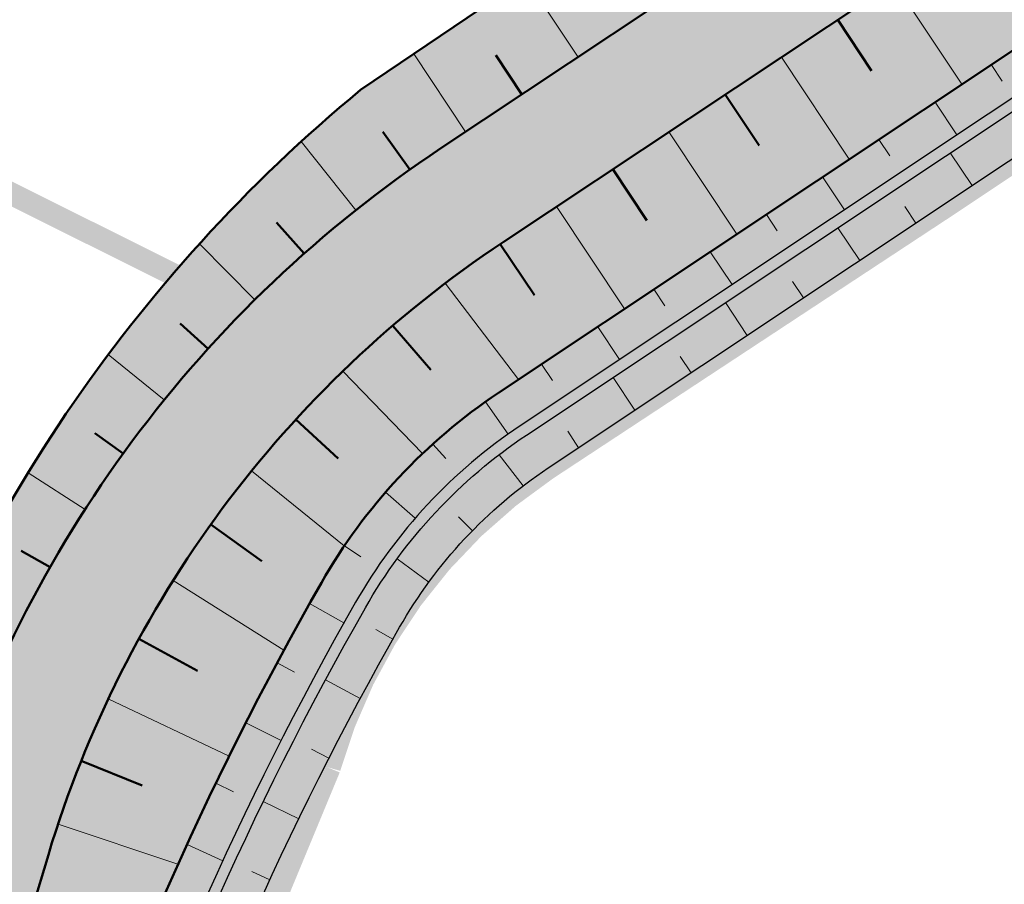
# Model space of a CAD drawing. Header units: metres. Extents: x -3 to 311477, y 0 to 754107.
# Tile 19 of 82: x 155184 to 155228, y 376352 to 376390. Entities that reach past the tile are written whole.
import ezdxf
from ezdxf import colors
from ezdxf.entities.mleader import LeaderData, LeaderLine
from ezdxf.math import Vec2, Vec3

# ---------------------------------------------------------------- set-up
doc = ezdxf.new("R2010")
doc.units = ezdxf.units.M
for name, pattern in [('ACAD_ISO05W100', [33, 24, -3, 0, -3, 0, -3]), ('CENTER', [2, 1.25, -0.25, 0.25, -0.25]), ('DASHED2', [0.375, 0.25, -0.125])]:
    doc.linetypes.add(name, pattern=pattern)
for name, color, linetype, lineweight in [('B-WA-GW-TALUDARCERING-S', 90, 'Continuous', 25), ('B-WA-GW-TALUDARCERING_KORT-G', 90, 'Continuous', 18), ('B-WA-GW-TALUDARCERING_LANG-G', 90, 'Continuous', 18), ('N-WE-GW-BODEMSLOOT-G', 90, 'Continuous', 50), ('N-WE-GW-TALUD-GD', 90, 'Continuous', 50), ('N-XX-GW-TALUDARCERING-S', 90, 'Continuous', 25), ('N-XX-GW-TALUDARCERING_KORT-G', 90, 'Continuous', 50), ('N-XX-GW-TALUDARCERING_LANG-G', 90, 'Continuous', 18), ('X-XX-AL-TEKENBLAD_SCHAALBALK-S', 7, 'Continuous', 25)]:
    doc.layers.add(name, color=color, linetype=linetype, lineweight=lineweight)
for name, color, linetype, true_color in [('N-KLEUR_talud', 7, 'Continuous', 0xa57500), ('N-KLEUR_water', 150, 'Continuous', 0x007fff), ('Z_ZZZ_WERKGRENS', 5, 'CENTER', 0x0000ff)]:
    doc.layers.add(name, color=color, linetype=linetype, true_color=true_color)
doc.layers.add('V-WE-AM-AS_WATERGANG_SLOOT-G', color=1, linetype='DASHED2', lineweight=18, true_color=0xff0000)
doc.layers.add('Wandelpad', color=30, linetype='ACAD_ISO05W100', lineweight=13, true_color=0xff7f00)
doc.styles.add('NLCS-ISO', font='NLCS-ISO.ttf')

# ---------------------------------------------------------------- blocks, each defined once
blk = doc.blocks.new('*U27')
at = {"layer": 'N-XX-GW-TALUDARCERING_KORT-G'}
for p, q in [((155206.2602218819, 376386.9448249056), (155205.1043343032, 376388.6846296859)), ((155201.2770641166, 376383.6033190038), (155200.0817097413, 376385.2884939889)), ((155196.5820922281, 376379.8721595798), (155195.3597694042, 376381.2489008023)), ((155192.3212583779, 376375.6520166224), (155191.0854684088, 376376.7705861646)), ((155188.5452197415, 376370.9930635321), (155187.294102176, 376371.8986957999)), ((155185.2988697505, 376365.9506907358), (155184.0172344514, 376366.6802047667))]:
    blk.add_line(p, q, dxfattribs=at)
at = {"layer": 'N-XX-GW-TALUDARCERING_LANG-G'}
for p, q in [((155208.7590094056, 376388.6049637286), (155206.4347249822, 376392.1034018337)), ((155203.7614343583, 376385.2846860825), (155201.4621684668, 376388.7454670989)), ((155198.8786861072, 376381.8017775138), (155196.4555937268, 376384.8507897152)), ((155194.3941136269, 376377.8202047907), (155191.9346246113, 376380.3034083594)), ((155190.369692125, 376373.3740442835), (155187.8850271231, 376375.3878424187)), ((155186.8532680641, 376368.5161565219), (155184.3257839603, 376370.1433860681))]:
    blk.add_line(p, q, dxfattribs=at)
blk = doc.blocks.new('*U28')
at = {"layer": 'N-XX-GW-TALUDARCERING_KORT-G'}
for p, q in [((155220.2875358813, 376390.2613488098), (155221.7926641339, 376387.9958782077)), ((155215.2899608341, 376386.9410711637), (155216.7970626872, 376384.6726299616)), ((155210.2923857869, 376383.6207935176), (155211.8014612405, 376381.3493817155)), ((155205.2949545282, 376380.3002999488), (155206.8132521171, 376378.030901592)), ((155200.5200022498, 376376.6730900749), (155202.2075960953, 376374.7082555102)), ((155196.2136096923, 376372.5003447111), (155198.1055035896, 376370.7688519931)), ((155192.4377145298, 376367.8420793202), (155194.7073292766, 376366.217807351)), ((155189.2466244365, 376362.7652924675), (155191.8483591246, 376361.3400413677)), ((155186.6862359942, 376357.3430021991), (155189.3939649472, 376356.2578610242))]:
    blk.add_line(p, q, dxfattribs=at)
at = {"layer": 'N-XX-GW-TALUDARCERING_LANG-G'}
for p, q in [((155222.7863234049, 376391.9214876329), (155225.7946063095, 376387.3935170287)), ((155217.7887483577, 376388.6012099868), (155220.8009784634, 376384.0672981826)), ((155212.7911733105, 376385.2809323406), (155215.8073506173, 376380.7410793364)), ((155207.7935982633, 376381.9606546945), (155210.8137227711, 376377.4148604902)), ((155202.8530539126, 376378.5583407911), (155206.1044857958, 376374.2780723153)), ((155198.3041960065, 376374.6513326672), (155201.8464523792, 376370.9956227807)), ((155194.2557671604, 376370.2278674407), (155198.3704425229, 376366.8925952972)), ((155190.7659948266, 376365.3515666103), (155195.6885104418, 376362.2574460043)), ((155187.8850714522, 376360.0925646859), (155193.2561041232, 376357.5563799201)), ((155185.6544325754, 376354.5265004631), (155190.9827080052, 376352.7539116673))]:
    blk.add_line(p, q, dxfattribs=at)
blk = doc.blocks.new('*U29')
at = {"layer": 'B-WA-GW-TALUDARCERING_KORT-G'}
for p, q in [((155227.1058262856, 376388.2669110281), (155227.5908995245, 376387.5386741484)), ((155222.1122019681, 376384.9406945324), (155222.5972752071, 376384.2124576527)), ((155223.7610913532, 376381.232879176), (155223.2760181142, 376381.9611160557)), ((155217.1185776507, 376381.6144780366), (155217.6036508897, 376380.886241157)), ((155218.7674670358, 376377.9066626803), (155218.2823937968, 376378.63489956)), ((155212.1249533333, 376378.2882615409), (155212.6100265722, 376377.5600246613)), ((155213.7738427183, 376374.5804461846), (155213.2887694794, 376375.3086830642)), ((155207.1313290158, 376374.9620450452), (155207.6164022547, 376374.2338081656)), ((155208.7802184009, 376371.2542296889), (155208.2951451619, 376371.9824665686)), ((155202.3000565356, 376371.4163457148), (155202.8871022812, 376370.7674988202)), ((155204.0651256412, 376367.5669728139), (155203.4398062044, 376368.1790190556)), ((155198.3741510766, 376366.8980719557), (155199.0986035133, 376366.4073646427)), ((155200.5268821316, 376362.7453603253), (155199.7648659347, 376363.1754258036)), ((155195.3874275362, 376361.6970382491), (155196.159103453, 376361.2845563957)), ((155197.6860448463, 376357.4609892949), (155196.9070030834, 376357.8593847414)), ((155192.6655504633, 376356.3503958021), (155193.4531039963, 376355.9691026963)), ((155195.0647109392, 376352.0643660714), (155194.2699591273, 376352.4304187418))]:
    blk.add_line(p, q, dxfattribs=at)
at = {"layer": 'B-WA-GW-TALUDARCERING_LANG-G'}
for p, q in [((155224.6090141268, 376386.6038027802), (155225.5791606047, 376385.147329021)), ((155226.2579035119, 376382.8959874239), (155225.287757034, 376384.3524611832)), ((155219.6153898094, 376383.2775862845), (155220.5855362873, 376381.8211125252)), ((155221.2642791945, 376379.5697709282), (155220.2941327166, 376381.0262446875)), ((155214.621765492, 376379.9513697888), (155215.5919119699, 376378.4948960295)), ((155216.2706548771, 376376.2435544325), (155215.3005083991, 376377.7000281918)), ((155209.6281411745, 376376.6251532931), (155210.5982876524, 376375.1686795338)), ((155211.2770305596, 376372.9173379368), (155210.3068840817, 376374.3738116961)), ((155204.639958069, 376373.2909299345), (155205.6502564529, 376371.86201525)), ((155206.3093188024, 376369.5540061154), (155205.2456960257, 376370.9436847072)), ((155200.2013927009, 376369.2751275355), (155201.5223906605, 376368.1273190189)), ((155202.1266908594, 376365.2806712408), (155200.7145157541, 376366.3142385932)), ((155196.8280133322, 376364.3284661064), (155198.3545583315, 376363.4728024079)), ((155199.0793167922, 376360.1177686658), (155197.537933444, 376360.946404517)), ((155193.9997548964, 376359.0373268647), (155195.5592962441, 376358.2433931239)), ((155196.3476545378, 376354.7761439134), (155194.7735286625, 376355.5407534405)), ((155191.3853479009, 376353.6373197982), (155192.9753906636, 376352.9063861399))]:
    blk.add_line(p, q, dxfattribs=at)

msp = doc.modelspace()

# ---------------------------------------------------------------- hatches: boundary and pattern name
at = {"layer": 'N-KLEUR_talud'}
h = msp.add_hatch(color=256, dxfattribs=at)
h.dxf.hatch_style = 1
edge = h.paths.add_edge_path()
edge.add_line((155678.8771100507, 377006.8022137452), (155680.0307593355, 377006.9643198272))
edge.add_arc((155680.1699082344, 377005.9740483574), 0.9999999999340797, 14.194605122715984, 97.99859969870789, ccw=False)
edge.add_line((155681.1393766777, 377006.2192644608), (155690.554282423, 376956.8090728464))
edge.add_line((155690.554282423, 376956.8090728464), (155696.311350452, 376886.1581083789))
edge.add_arc((155742.159387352, 376889.89408381), 46.00000000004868, 184.6585141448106, 256.605943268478)
edge.add_line((155731.5036255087, 376845.1452878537), (155739.7710216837, 376843.1766224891))
edge.add_arc((155738.1494927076, 376836.3670231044), 6.999999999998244, -19.176685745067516, 76.60594326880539, ccw=False)
edge.add_line((155744.761063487, 376834.0676467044), (155696.642994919, 376695.7101267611))
edge.add_arc((155692.65442192, 376696.7931907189), 4.133006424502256, 313.34904811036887, 344.80812501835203, ccw=False)
edge.add_line((155695.4914874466, 376693.7877288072), (155661.9274777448, 376660.807904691))
edge.add_arc((155451.1918649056, 376878.1575387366), 302.738107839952, 302.42176025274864, 314.1148366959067, ccw=False)
edge.add_arc((155623.3907087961, 376606.4980496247), 18.90251191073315, 121.53574325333, 135.922123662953)
edge.add_line((155609.8112395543, 376619.6473070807), (155601.3636035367, 376611.6669546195))
edge.add_arc((155618.3262962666, 376596.7791274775), 22.5694559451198, 138.7272013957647, 161.9893209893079)
edge.add_arc((155413.485087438, 376661.9305525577), 192.383681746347, 312.7432122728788, 342.39936066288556, ccw=False)
edge.add_line((155544.0585369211, 376520.643414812), (155492.3294542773, 376467.9552593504))
edge.add_arc((155096.6999878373, 376880.1992206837), 571.3735716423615, 308.5135574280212, 313.8218373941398, ccw=False)
edge.add_arc((155373.5493513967, 376530.5538468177), 125.4005444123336, 273.6379186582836, 309.0163028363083, ccw=False)
edge.add_arc((155370.2357413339, 376605.9787292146), 200.8891375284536, 242.1821668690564, 273.21613018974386, ccw=False)
edge.add_arc((155268.2279784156, 376414.7349594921), 15.88666606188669, 58.67035883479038, 129.0237074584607)
edge.add_line((155258.2250678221, 376427.0770799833), (155199.0966051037, 376387.1480177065))
edge.add_arc((155242.6912690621, 376334.3626160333), 68.4601588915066, 129.5527846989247, 162.229872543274)
edge.add_line((155177.4974371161, 376355.2565776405), (155153.4365502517, 376273.8441122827))
edge.add_arc((154965.6864591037, 376329.997300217), 195.967541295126, 301.7526252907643, 343.34887825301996, ccw=False)
edge.add_line((155068.8149433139, 376163.3605906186), (155066.5597224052, 376159.446050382))
edge.add_line((155066.5597224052, 376159.446050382), (155069.2360377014, 376155.2214618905))
edge.add_line((155069.2360377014, 376155.2214618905), (155074.1061068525, 376155.0084399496))
edge.add_arc((154959.0471248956, 376336.6301090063), 214.9999999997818, 302.3546309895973, 342.2544231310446)
edge.add_line((155163.8172812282, 376271.1000924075), (155184.8118277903, 376336.7044795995))
edge.add_arc((155327.6747275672, 376290.9858633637), 150.0000000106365, 150.3212814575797, 162.2544231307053, ccw=False)
edge.add_arc((155219.0727921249, 376352.8778630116), 25.00000000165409, 123.6672926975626, 150.3212814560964, ccw=False)
edge.add_line((155205.2135567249, 376373.6846310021), (155267.6507643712, 376415.2735966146))
edge.add_arc((155268.4823184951, 376414.0251905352), 1.49999999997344, 64.08793020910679, 123.66729269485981, ccw=False)
edge.add_arc((155369.6457991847, 376622.2515101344), 229.9999999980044, 244.0879302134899, 270.6835686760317)
edge.add_arc((155370.6002184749, 376542.2572030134), 149.9999994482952, 270.6835686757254, 308.9849282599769)
edge.add_arc((155213.3212327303, 376736.5850726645), 400.0000000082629, 308.9849283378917, 314.1073559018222)
edge.add_line((155491.7232276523, 376449.3702937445), (155552.1620250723, 376507.9546111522))
edge.add_arc((155360.7606535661, 376705.4147716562), 275.0000000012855, 314.107355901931, 337.0479878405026)
edge.add_arc((155615.3706423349, 376597.5908243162), 1.500000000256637, 134.8590385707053, 157.0479878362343, ccw=False)
edge.add_line((155614.31259485, 376598.6540907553), (155623.1547284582, 376607.4528234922))
edge.add_arc((155624.2127759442, 376606.3895570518), 1.50000000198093, 123.5967084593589, 134.859038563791, ccw=False)
edge.add_arc((155429.7124659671, 376899.1725473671), 349.9999999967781, 303.596708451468, 314.2512896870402)
edge.add_line((155673.9447700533, 376648.4723646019), (155707.6496021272, 376681.3076370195))
edge.add_arc((155691.948954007, 376697.4240773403), 22.50000000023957, 314.2512896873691, 339.9411792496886)
edge.add_line((155713.084126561, 376689.7069223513), (155765.2685410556, 376832.6257320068))
edge.add_arc((155776.3527648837, 376828.5785129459), 11.80000000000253, 85.23463052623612, 159.9411792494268, ccw=False)
edge.add_line((155777.3330561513, 376840.3377233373), (155814.3700082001, 376837.2501860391))
edge.add_line((155814.3700082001, 376837.2501860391), (155815.1336763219, 376842.1915230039))
edge.add_line((155815.1336763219, 376842.1915230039), (155775.4716642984, 376857.3909752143))
edge.add_line((155775.4716642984, 376857.3909752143), (155737.0020738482, 376866.3478288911))
edge.add_arc((155742.1724118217, 376888.7591564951), 22.99999999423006, 181.3286841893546, 257.0090408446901, ccw=False)
edge.add_arc((154973.3791759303, 376870.927710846), 746.0000000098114, 1.328684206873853, 6.728910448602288)
edge.add_line((155714.2404691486, 376958.3379174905), (155707.0028552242, 377019.6816462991))
edge.add_arc((155682.1750638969, 377016.7523498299), 25.0000000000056, 6.728910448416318, 97.96179206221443)
edge.add_line((155678.7122462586, 377041.5113662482), (155674.0907466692, 377040.8649992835))
edge.add_line((155674.0907466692, 377040.8649992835), (155678.8771100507, 377006.8022137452))
at = {"layer": 'N-KLEUR_water'}
h = msp.add_hatch(color=256, dxfattribs=at)
h.dxf.hatch_style = 1
edge = h.paths.add_edge_path()
edge.add_line((155781.6973241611, 376833.8815364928), (155781.8500577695, 376834.8698038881))
edge.add_arc((155780.8617903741, 376835.0225374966), 1.000000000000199, 351.2146234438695, 441.2146234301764)
edge.add_line((155781.0145239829, 376836.0108048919), (155776.8460068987, 376836.6550360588))
edge.add_arc((155775.0437503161, 376824.9934807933), 11.7999999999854, 81.21462343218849, 159.9411792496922)
edge.add_line((155763.9595264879, 376829.0406998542), (155713.084126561, 376689.7069223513))
edge.add_arc((155691.948954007, 376697.4240773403), 22.50000000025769, 314.2512896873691, 339.94117924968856, ccw=False)
edge.add_line((155707.6496021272, 376681.3076370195), (155673.9447700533, 376648.4723646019))
edge.add_arc((155429.7124659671, 376899.1725473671), 349.9999999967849, 303.59670845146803, 314.2512896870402, ccw=False)
edge.add_arc((155624.2127759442, 376606.3895570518), 1.500000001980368, 123.5967084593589, 134.8590385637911)
edge.add_line((155623.1547284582, 376607.4528234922), (155614.31259485, 376598.6540907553))
edge.add_arc((155615.3706423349, 376597.5908243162), 1.500000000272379, 134.8590385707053, 157.0479878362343)
edge.add_arc((155360.7606535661, 376705.4147716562), 275.0000000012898, 314.10735590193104, 337.0479878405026, ccw=False)
edge.add_line((155552.1620250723, 376507.9546111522), (155491.7232276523, 376449.3702937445))
edge.add_arc((155213.3212327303, 376736.5850726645), 400.0000000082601, 308.9849283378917, 314.10735590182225, ccw=False)
edge.add_arc((155370.6002184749, 376542.2572030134), 149.999999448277, 270.6835686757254, 308.98492825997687, ccw=False)
edge.add_arc((155369.6457991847, 376622.2515101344), 229.9999999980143, 244.0879302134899, 270.6835686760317, ccw=False)
edge.add_arc((155268.4823184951, 376414.0251905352), 1.499999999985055, 64.0879302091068, 123.6672926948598)
edge.add_line((155267.6507643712, 376415.2735966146), (155205.2135567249, 376373.6846310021))
edge.add_arc((155219.0727921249, 376352.8778630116), 25.00000000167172, 123.6672926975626, 150.3212814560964)
edge.add_arc((155327.6747275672, 376290.9858633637), 150.0000000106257, 150.3212814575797, 162.2544231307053)
edge.add_line((155184.8118277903, 376336.7044795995), (155163.8172812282, 376271.1000924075))
edge.add_arc((154959.0471248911, 376336.6301090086), 215.0000000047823, 305.47802487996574, 342.2544231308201, ccw=False)
edge.add_arc((155089.054634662, 376154.2183566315), 8.99999999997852, 125.4780248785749, 194.1227999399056)
edge.add_line((155080.3266596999, 376152.0223481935), (155081.6070552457, 376146.9621559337))
edge.add_line((155081.6070552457, 376146.9621559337), (155083.8263110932, 376147.5241691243))
edge.add_line((155083.8263110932, 376147.5241691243), (155082.7098935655, 376151.9326352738))
edge.add_arc((155087.5568838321, 376153.1601063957), 4.999999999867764, 125.008942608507, 194.2110427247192, ccw=False)
edge.add_arc((154959.7734791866, 376336.0952141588), 218.1453653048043, 304.9332842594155, 342.3300814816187)
edge.add_line((155167.6269585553, 376269.880929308), (155188.6215051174, 376335.4853165))
edge.add_arc((155327.6747275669, 376290.9858633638), 146.0000000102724, 150.3212814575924, 162.254423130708, ccw=False)
edge.add_arc((155219.0727921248, 376352.8778630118), 21.00000000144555, 123.6672926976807, 150.3212814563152, ccw=False)
edge.add_line((155207.4310343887, 376370.3555481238), (155268.6813640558, 376411.1539430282))
edge.add_arc((155369.6457991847, 376622.2515101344), 233.9999999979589, 244.4389902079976, 270.6835686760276)
edge.add_arc((155370.6002184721, 376542.2572030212), 153.9999994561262, 270.6835686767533, 308.9849282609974)
edge.add_arc((155213.3212327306, 376736.5850726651), 404.0000000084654, 308.984928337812, 314.1073559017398)
edge.add_line((155494.5072476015, 376446.4981459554), (155554.9460450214, 376505.0824633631))
edge.add_arc((155360.7606535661, 376705.4147716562), 279.0000000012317, 314.1073559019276, 336.9470957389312)
edge.add_line((155617.4807397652, 376596.1636968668), (155625.8017707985, 376604.4438848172))
edge.add_arc((155429.7124659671, 376899.1725473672), 353.9999999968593, 303.6366751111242, 314.2512896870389)
edge.add_line((155676.7359963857, 376645.6072196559), (155710.4408284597, 376678.4424920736))
edge.add_arc((155691.948954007, 376697.4240773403), 26.50000000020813, 314.2512896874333, 339.9411792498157)
edge.add_line((155716.8414905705, 376688.3349836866), (155767.7852602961, 376827.8560073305))
edge.add_arc((155776.0514611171, 376824.8377422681), 8.799999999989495, 81.21462343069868, 159.9411792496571, ccw=False)
edge.add_line((155777.3955168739, 376833.5344953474), (155780.5563231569, 376833.046002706))
edge.add_arc((155780.7090567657, 376834.0342701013), 0.9999999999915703, 261.2146234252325, 351.2146234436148)

# ---------------------------------------------------------------- linework, layer by layer
at = {"layer": 'N-WE-GW-BODEMSLOOT-G', "lineweight": 25}
msp.add_lwpolyline([(155466.0685620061, 376424.300186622, -0.1686946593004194), (155372.4106325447, 376390.5180032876, -0.1164125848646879), (155268.5018417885, 376413.7378118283), (155206.1837032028, 376372.2281572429, 0.1168271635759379), (155198.872832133, 376364.3897749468, 0.05211525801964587), (155186.4785616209, 376336.1710957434), (155165.4840150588, 376270.5667085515, -0.155512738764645), (155089.1783644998, 376163.2910684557), (155089.4753233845, 376162.8887853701, 0.1555174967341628), (155165.9602247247, 376270.414313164), (155186.9547712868, 376336.018700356, -0.05211525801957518), (155199.3072398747, 376364.1422069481, -0.1168271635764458), (155206.4608879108, 376371.8120218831), (155268.5411438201, 376413.1632245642, 0.1161004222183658), (155372.4165976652, 376390.0180388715, 0.168694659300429), (155466.3831199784, 376423.9115308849, 0.02235452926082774)], format="xyb", dxfattribs=at)
at = {"layer": 'N-WE-GW-TALUD-GD'}
for points in [[(155069.2360377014, 376155.2214618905, 0.1852930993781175), (155161.4075348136, 376274.1691660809), (155185.2261415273, 376353.1754524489, -0.1746356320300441), (155205.4289661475, 376380.3896457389), (155264.3508302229, 376419.5360209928, -0.2707462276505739), (155271.9059304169, 376419.9716905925, 0.1325685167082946), (155381.5398526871, 376396.877538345, 0.1570889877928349), (155458.7937990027, 376426.6300476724, 0.02452900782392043), (155498.6773218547, 376462.2004561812), (155551.5015684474, 376514.1808080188, 0.1080314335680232), (155607.529004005, 376600.0294968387, -0.1025456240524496), (155609.7104531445, 376603.452639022), (155618.1336532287, 376612.1090014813, -0.05416967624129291), (155619.7987680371, 376613.4855646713, 0.04831101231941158), (155670.804543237, 376654.658511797), (155703.0038203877, 376686.2376817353, 0.1135605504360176), (155706.6280179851, 376691.9047928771), (155757.3594273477, 376834.0459787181, -0.3618122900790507), (155773.8860893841, 376843.8107067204), (155814.3700082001, 376837.2501860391)], [(155814.3700082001, 376837.2501860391), (155777.3330561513, 376840.3377233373, 0.3380269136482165), (155765.2685410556, 376832.6257320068), (155713.084126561, 376689.7069223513, -0.1125651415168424), (155707.6496021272, 376681.3076370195), (155673.9447700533, 376648.4723646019, -0.04652290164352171), (155623.3827603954, 376607.6389865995, 0.04918077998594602), (155623.1547284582, 376607.4528234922), (155614.31259485, 376598.6540907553, 0.09712120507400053), (155613.9893946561, 376598.1757643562, -0.1004330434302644), (155552.1620250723, 376507.9546111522), (155491.7232276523, 376449.3702937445, -0.02235452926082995), (155464.9676091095, 376425.6604817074, -0.1686946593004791), (155372.3897546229, 376392.2678787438, -0.1165690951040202), (155269.1378054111, 376415.3743891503, 0.2659830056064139), (155267.6507643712, 376415.2735966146), (155205.2135567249, 376373.6846310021, 0.1168271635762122), (155197.3524050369, 376365.2562629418, 0.05211525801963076), (155184.8118277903, 376336.7044795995), (155163.8172812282, 376271.1000924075, -0.1758761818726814), (155074.1061068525, 376155.0084399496), (155069.2360377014, 376155.2214618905)], [(155609.8112395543, 376619.6473070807), (155601.3636035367, 376611.6669546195, 0.1018501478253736), (155596.8627683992, 376603.7574734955, -0.1301264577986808), (155544.0585369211, 376520.643414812), (155492.3294542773, 376467.9552593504, -0.02316588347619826), (155452.4941973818, 376433.1217790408, -0.1556052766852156), (155381.5061419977, 376405.4059901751, -0.1362449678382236), (155276.4884265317, 376428.3051899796, 0.316994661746), (155258.2250678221, 376427.0770799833), (155199.0966051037, 376387.1480177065, 0.1435548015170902), (155177.4974371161, 376355.2565776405), (155153.4365502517, 376273.8441122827, -0.1835174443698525), (155068.8149433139, 376163.3605906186)], [(155614.5501877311, 376615.5959449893), (155606.1269876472, 376606.9395825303, 0.1025456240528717), (155602.8548139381, 376601.8048692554, -0.1080314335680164), (155547.9946166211, 376517.7446947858), (155495.1703700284, 376465.7643429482, -0.02452900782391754), (155455.6527510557, 376430.5202684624, -0.1570889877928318), (155381.2600620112, 376401.8697039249, -0.1325685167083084), (155274.1757658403, 376424.4267828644, 0.2707462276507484), (155261.5839321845, 376423.7006668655), (155202.6620681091, 376384.5542916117, 0.1746356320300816), (155180.4389610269, 376354.6186789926), (155156.6203543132, 376275.6123926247, -0.1852930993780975), (155066.643416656, 376159.4967766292, 0.1852930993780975)]]:
    msp.add_lwpolyline(points, format="xyb", dxfattribs=at)
at = {"layer": 'N-WE-GW-TALUD-GD', "lineweight": 25}
msp.add_lwpolyline([(155464.9676091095, 376425.6604817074, -0.1686946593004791), (155372.3897546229, 376392.2678787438, -0.1165690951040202), (155269.1378054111, 376415.3743891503, 0.2659830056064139), (155267.6507643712, 376415.2735966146), (155205.2135567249, 376373.6846310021, 0.1168271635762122), (155197.3524050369, 376365.2562629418, 0.05211525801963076), (155184.8118277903, 376336.7044795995), (155163.8172812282, 376271.1000924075, -0.1618589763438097), (155083.8311186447, 376161.5474002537, -0.006190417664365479), (155083.8311186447, 376161.5474002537, 0.3088096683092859), (155080.3266596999, 376152.0223481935), (155081.6070552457, 376146.9621559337), (155083.8263110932, 376147.5241691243), (155082.7098935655, 376151.9326352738, -0.3114753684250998), (155084.6883624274, 376157.255418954, 0.1646381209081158), (155167.6269585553, 376269.880929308), (155188.6215051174, 376335.4853165, -0.05211525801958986), (155200.8276669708, 376363.2757189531, -0.1168271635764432), (155207.4310343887, 376370.3555481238), (155268.6813640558, 376411.1539430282, 0.1150167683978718), (155372.437475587, 376388.2681634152, 0.168694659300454), (155467.4840728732, 376422.5512357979, 0.02235452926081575)], format="xyb", dxfattribs=at)
at = {"layer": 'V-WE-AM-AS_WATERGANG_SLOOT-G', "ltscale": 10, "const_width": 1, "flags": 128}
msp.add_lwpolyline([(155207.6725519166, 376370.5193945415), (155143.2682675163, 376402.6316943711)], dxfattribs=at)
at = {"layer": 'Wandelpad', "ltscale": 0.4, "flags": 128}
msp.add_lwpolyline([(155665.6479735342, 377021.6937020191, 2.5, 2.5, 0), (155684.3099249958, 377024.4328597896, 2.5, 2.5, -0.4033937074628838), (155693.2015098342, 377017.9153519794, 2.5, 2.5, 0), (155703.4039684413, 376933.4830306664, 2.5, 2.5, 0), (155707.0585381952, 376883.106421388, 2.5, 2.5, 0.2943309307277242), (155738.5952721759, 376852.9809046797, 2.5, 2.5, 0), (155759.2915279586, 376848.5284277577, 2.5, 2.5, 0), (155750.1301781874, 376820.4132169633, 2.5, 2.5, -0.04830425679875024), (155749.5581669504, 376818.1718492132, 2.5, 2.5, 0), (155704.0173732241, 376692.0064833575, 2.5, 2.5, -0.1129072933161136), (155701.123910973, 376687.5048592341, 2.5, 2.5, 0), (155661.0843827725, 376648.31569424, 2.5, 2.5, -0.05596783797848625), (155618.2615717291, 376614.8849474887, 2.5, 2.5, 0.06262689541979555), (155615.925957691, 376613.0111759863, 2.5, 2.5, 0), (155607.713448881, 376604.534790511, 2.5, 2.5, 0.09463537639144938), (155605.2428378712, 376600.7710581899, 2.5, 2.5, -0.108811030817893), (155546.6409873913, 376512.4504732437, 2.5, 2.5, 0), (155487.4130010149, 376453.670302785, 2.5, 2.5, -0.01341964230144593), (155457.6584129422, 376428.4191718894, 2.5, 2.5, -0.167920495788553), (155371.5834222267, 376398.5332168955, 2.5, 2.5, -0.1264064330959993), (155273.9534149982, 376421.8354722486, 2.5, 2.5, 0.3385815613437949), (155262.1501303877, 376420.2099004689, 2.5, 2.5, 0), (155201.7592466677, 376380.97919964, 2.5, 2.5, 0.1058200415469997), (155190.8012867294, 376369.6715742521, 2.5, 2.5, 0.05559636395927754), (155183.3303269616, 376354.6133335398, 2.5, 2.5, -0.0026373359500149), (155177.8025365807, 376336.8501749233, 2.5, 2.5, 0), (155158.9100677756, 376272.2548678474, 2.5, 2.5, -0.1712018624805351), (155074.8388933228, 376161.2264420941, 2.5, 2.5, 0), (155052.448335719, 376149.630720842, 2.5, 2.5, 0.08009033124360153), (154909.7077296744, 376071.0831736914, 2.5, 2.5, -0.2412345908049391), (154893.9485086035, 376067.1153812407, 2.5, 2.5, 0.2027146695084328), (154863.7244488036, 376068.1720026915, 2.5, 2.5, 0), (154851.5577210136, 376062.6523999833, 2.5, 2.5, 1.314070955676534), (154851.5577210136, 376062.6523999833, 2.5, 2.5, 0), (154845.5443988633, 376058.6896768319, 2.5, 2.5, 0), (154838.4416049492, 376052.3375172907, 2.5, 2.5, 0.128161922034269), (154831.7287752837, 376043.85475155, 2.5, 2.5, 0.3322149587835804), (154832.922978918, 376038.6840905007, 2.5, 2.5, -0.4812364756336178), (154832.5572104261, 376025.8912105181, 2.5, 2.5, -0.05624282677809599), (154818.1551936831, 376017.3986348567, 2.5, 2.5, -0.03697994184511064), (154802.6802204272, 376011.81107831, 2.5, 2.5, 0.07879804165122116), (154791.3618248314, 376006.6223080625, 2.5, 2.5, -0.3189898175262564), (154778.7207080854, 376007.0073955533, 2.5, 2.5, 0.007086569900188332), (154769.2182650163, 376013.9920078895, 2.5, 2.5, 0.1343931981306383), (154759.7074222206, 376017.4906529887, 2.5, 2.5, 0.1954165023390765), (154751.8913356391, 376015.0672056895, 2.5, 2.5, 0), (154745.0340768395, 376009.4464234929, 0, 0, 0)], format="xyseb", dxfattribs=at)
at = {"layer": 'Z_ZZZ_WERKGRENS', "ltscale": 5, "flags": 128}
msp.add_lwpolyline([(155540.3494045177, 376643.927190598, 1.25, 1.25, 0.01805201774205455), (155537.7772197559, 376638.1226347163, 1.25, 1.25, -0.1052964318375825), (155506.3653891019, 376591.3135830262, 1.25, 1.25, 0), (155453.0031677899, 376539.5765047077, 1.25, 1.25, -0.3446754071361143), (155320.8102658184, 376517.9595523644, 1.25, 1.25, 0.2773435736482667), (155240.4658077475, 376514.7978402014, 1.25, 1.25, 0), (155133.844086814, 376444.8787724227, 1.25, 1.25, 0), (155095.7929621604, 376406.5937790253, 1.25, 1.25, 0), (155095.220913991, 376366.216021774, 1.25, 1.25, 0), (155057.9905648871, 376268.1520609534, 1.25, 1.25, -0.1154171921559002), (155012.2220908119, 376225.7594172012, 1.25, 1.25, 0), (154884.3845333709, 376153.0208076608, 1.25, 1.25, 0), (154778.0667170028, 376073.4334087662, 1.25, 1.25, 0), (154769.5563314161, 376087.6604666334, 1.25, 1.25, 0), (154747.3600355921, 376068.9488311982, 1.25, 1.25, 0), (154713.339098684, 376040.0529470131, 1.25, 1.25, 0), (154791.9271595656, 375947.5262936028, 1.25, 1.25, 0), (154909.1310981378, 376039.4826311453, 1.25, 1.25, 0), (154931.514, 376063.575, 1.25, 1.25, 0), (154950.877, 376076.994, 1.25, 1.25, 0), (155004.585, 376108.923, 1.25, 1.25, 0), (155075.3652274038, 376151.86856146, 1.25, 1.25, 0), (155080.4354060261, 376144.1797582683, 1.25, 1.25, 0), (155087.8320665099, 376145.8486668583, 1.25, 1.25, 0), (155089.991, 376160.194, 1.25, 1.25, 0.1488518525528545), (155165.768, 376264.072, 1.25, 1.25, 0), (155188.551, 376335.265, 1.25, 1.25, 0), (155197.59, 376357.071, 1.25, 1.25, -0.178055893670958), (155207.308, 376370.414, 1.25, 1.25, 0), (155225.0426247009, 376382.0864991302, 1.25, 1.25, 0), (155268.74, 376411.193, 1.25, 1.25, 0.01158405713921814), (155280.853, 376405.991, 1.25, 1.25, 0.1791782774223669), (155424.313, 376397.78, 1.25, 1.25, 0.1095289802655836), (155487.963, 376439.735, 1.25, 1.25, 0.02185587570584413), (155550.968, 376501.061, 1.25, 1.25, 0.1047525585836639), (155617.472, 376596.155, 1.25, 1.25, 0.02185587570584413), (155625.825, 376604.467, 1.25, 1.25, 0.03865976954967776), (155665.7947480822, 376634.9482474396, 1.25, 1.25, 0), (155714.769, 376682.659, 1.25, 1.25, 0), (155769.8197815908, 376831.9229949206, 1.25, 1.25, 0), (155818.8284475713, 376825.1722391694, 1.25, 1.25, 0), (155824.6679416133, 376849.4017203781, 1.25, 1.25, 0), (155764.2917931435, 376867.0959248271, 1.25, 1.25, 0), (155728.8536460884, 376879.9784538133, 1.25, 1.25, 0), (155729.0337862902, 376940.5796000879, 1.25, 1.25, 0), (155707.6684179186, 377074.5620521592, 1.25, 1.25, 0), (155675.7587962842, 377108.7955817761, 1.25, 1.25, 0), (155668.4871355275, 377109.5226218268, 1.25, 1.25, -0.06983633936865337), (155687.593759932, 377140.9468788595, 1.25, 1.25, 0), (155710.8827263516, 377169.4103830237, 1.25, 1.25, 0), (155715.4031898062, 377165.364398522, 1.25, 1.25, -0.006387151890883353), (155734.3982054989, 377191.887388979, 1.25, 1.25, 0.0945790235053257), (155750.6577485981, 377244.9317260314, 1.25, 1.25, 0), (155729.6383478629, 377257.0019479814, 1.25, 1.25, 0)], format="xyseb", dxfattribs=at)

# ---------------------------------------------------------------- block references
at = {"layer": 'B-WA-GW-TALUDARCERING-S'}
msp.add_blockref('*U29', (0, 0), dxfattribs=at)
at = {"layer": 'N-XX-GW-TALUDARCERING-S'}
for name in ['*U27', '*U28']:
    msp.add_blockref(name, (0, 0), dxfattribs=at)

# ---------------------------------------------------------------- leaders
at = {"layer": 'X-XX-AL-TEKENBLAD_SCHAALBALK-S'}
ml = msp.add_multileader_mtext('Standard', dxfattribs=at)
ml.set_content('Ontgraven 0 tot 10cm', color=256, style='NLCS-ISO')
ml.set_leader_properties()
ml.build(insert=Vec2(0, 0))
ml.multileader.update_dxf_attribs({"text_left_attachment_type": 5, "text_right_attachment_type": 5, "dogleg_length": 0, "arrow_head_size": 3.6, "scale": 2})
ctx = ml.context
ctx.base_point, ctx.scale, ctx.char_height, ctx.arrow_head_size, ctx.landing_gap_size, ctx.plane_origin = Vec3(155259.6450735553, 376377.987233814), 2, 5, 3.6, 1e-10, Vec3(155237.0538519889, 376403.8379506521)
ctx.left_attachment, ctx.right_attachment = 5, 5
notes = []
notes.append((ctx, [(0, (1, 1, 0), (155259.6450735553, 376377.987233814), (1, 0), 0, [(0, [(155216.7068924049, 376408.5309296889)], 0, [])])]))
ctx.mtext.insert, ctx.mtext.flow_direction = Vec3(155259.6450735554, 376384.487233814), 5
for ctx, leaders in notes:
    for number, flags, end, landing, length, lines in leaders:
        leader = LeaderData()
        leader.index, (leader.has_last_leader_line, leader.has_dogleg_vector, leader.attachment_direction) = number, flags
        leader.last_leader_point, leader.dogleg_vector, leader.dogleg_length = Vec3(end), Vec3(landing), length
        for number, points, colour, breaks in lines:
            line = LeaderLine()
            line.index, line.vertices, line.color, line.breaks = number, Vec3.list(points), colors.encode_raw_color(colour), breaks
            leader.lines.append(line)
        ctx.leaders.append(leader)

doc.saveas('drawing.dxf')
